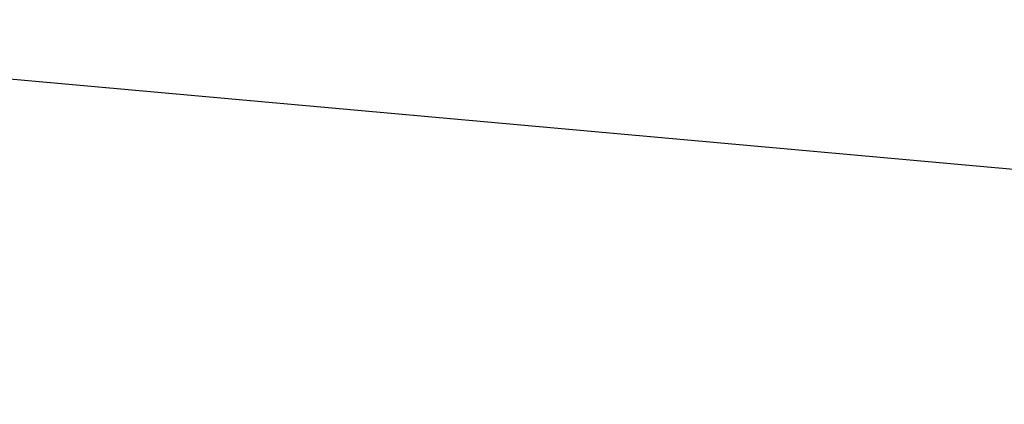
# Model space of a CAD drawing. Header units: metres. Extents: x 152057 to 155740, y 463538 to 465228.
# Tile 32 of 65: x 153187 to 153256, y 463973 to 464000. Entities that reach past the tile are written whole.
import ezdxf

# ---------------------------------------------------------------- set-up
doc = ezdxf.new("R2010")
doc.units = ezdxf.units.M
doc.layers.add('-DR-alg-kader', color=3, linetype='Continuous', plot=False)
doc.layers.add('-DR-v-vh-arc-BSS dubbelklinker', color=252, linetype='Continuous', lineweight=9)
doc.layers.add('-DR-v-vh-arc-BSS keiformaat', color=252, linetype='Continuous', lineweight=9)

msp = doc.modelspace()

# ---------------------------------------------------------------- hatches: boundary and pattern name
at = {"layer": '-DR-v-vh-arc-BSS dubbelklinker'}
h = msp.add_hatch(dxfattribs=at)
h.set_pattern_fill('ANSI34', color=256, scale=0.1, angle=89.99999999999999)
h.set_pattern_definition([(120.4481884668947, (152990.3515052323, 464036.8878115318), (-1.642277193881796, -0.9653758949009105), []), (120.4481884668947, (152990.4643221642, 464037.3224205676), (-1.642277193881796, -0.9653758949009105), []), (120.4481884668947, (152990.5771390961, 464037.7570296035), (-1.642277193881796, -0.9653758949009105), []), (120.4481884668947, (152990.6899562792, 464038.1916396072), (-1.642277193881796, -0.9653758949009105), [])])
edge = h.paths.add_edge_path()
edge.add_line((153453.123, 463985.545), (153465.0675818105, 463982.9158320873))
edge.add_arc((153464.9395355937, 463981.9139457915), 1.010035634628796, 72.45593034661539, 82.71678872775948, ccw=False)
edge.add_line((153465.244, 463982.877), (153473.148, 463981.286))
edge.add_line((153473.148, 463981.286), (153481.7927469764, 463979.3006487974))
edge.add_line((153481.7927469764, 463979.3006487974), (153482.307, 463979.1740000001))
edge.add_line((153482.307, 463979.1740000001), (153482.7666709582, 463981.2713171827))
edge.add_line((153482.7666709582, 463981.2713171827), (153473.401, 463983.3240000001))
edge.add_line((153473.401, 463983.3240000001), (153465.503916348, 463984.9967642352))
edge.add_line((153465.503916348, 463984.9967642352), (153459.6960000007, 463986.227))
edge.add_line((153459.6960000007, 463986.227), (153451.131, 463988.057))
edge.add_line((153451.131, 463988.057), (153449.803, 463988.317))
edge.add_line((153449.803, 463988.317), (153438.572, 463990.6090000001))
edge.add_line((153438.572, 463990.6090000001), (153431.231, 463992.143))
edge.add_line((153431.231, 463992.143), (153420.349, 463994.842))
edge.add_line((153420.349, 463994.842), (153408.541, 463997.9710000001))
edge.add_line((153408.541, 463997.9710000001), (153395.39, 464001.336))
edge.add_line((153395.39, 464001.336), (153394.267, 464001.6420000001))
edge.add_line((153394.267, 464001.6420000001), (153384.2099999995, 464004.3600000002))
edge.add_line((153384.2099999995, 464004.3600000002), (153382.572, 464004.6090000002))
edge.add_line((153382.572, 464004.6090000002), (153370.099, 464008.1020000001))
edge.add_line((153370.099, 464008.1020000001), (153359.5410000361, 464010.8789999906))
edge.add_line((153359.5410000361, 464010.8789999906), (153347.982, 464013.9))
edge.add_line((153347.982, 464013.9), (153340.0350000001, 464015.7850000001))
edge.add_line((153340.0350000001, 464015.7850000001), (153328.9600000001, 464018.872))
edge.add_line((153328.9600000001, 464018.872), (153317.2729999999, 464022.0440000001))
edge.add_line((153317.2729999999, 464022.0440000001), (153311.577, 464023.5260000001))
edge.add_arc((153312.4886937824, 464027.6867124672), 4.259426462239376, 245.3490176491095, 257.64070309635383, ccw=False)
edge.add_line((153310.7121309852, 464023.8154673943), (153308.15, 464024.673))
edge.add_line((153308.15, 464024.673), (153306.054, 464025.8850000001))
edge.add_line((153306.054, 464025.8850000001), (153304.179, 464027.099))
edge.add_line((153304.179, 464027.099), (153300.5, 464029.085))
edge.add_line((153300.5, 464029.085), (153290.282, 464031.633))
edge.add_line((153290.282, 464031.633), (153280.476, 464034.126))
edge.add_line((153280.476, 464034.126), (153270.018, 464037.079))
edge.add_line((153270.018, 464037.079), (153259.929, 464039.6140000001))
edge.add_line((153259.929, 464039.6140000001), (153258.372, 464039.98))
edge.add_line((153258.372, 464039.98), (153251.7424863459, 464041.7126594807))
edge.add_line((153251.7424863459, 464041.7126594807), (153251.2271437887, 464039.7408522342))
edge.add_line((153251.2271437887, 464039.7408522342), (153259.054, 464037.7650000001))
edge.add_line((153259.054, 464037.7650000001), (153269.443, 464035.1470000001))
edge.add_line((153269.443, 464035.1470000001), (153279.88, 464032.2770000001))
edge.add_line((153279.88, 464032.2770000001), (153290.613, 464029.5030000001))
edge.add_line((153290.613, 464029.5030000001), (153299.396, 464027.2490000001))
edge.add_line((153299.396, 464027.2490000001), (153301.257, 464026.3620000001))
edge.add_line((153301.257, 464026.3620000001), (153303.248, 464025.088))
edge.add_line((153303.248, 464025.088), (153306.033, 464023.5270000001))
edge.add_line((153306.033, 464023.5270000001), (153308.984, 464022.088))
edge.add_line((153308.984, 464022.088), (153311.224, 464021.2860000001))
edge.add_line((153311.224, 464021.2860000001), (153328.514, 464016.833))
edge.add_line((153328.514, 464016.833), (153339.65, 464013.834))
edge.add_line((153339.65, 464013.834), (153347.508, 464011.9400000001))
edge.add_line((153347.508, 464011.9400000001), (153358.535, 464008.863))
edge.add_line((153358.535, 464008.863), (153369.556, 464006.1340000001))
edge.add_line((153369.556, 464006.1340000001), (153380.878, 464003.0060000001))
edge.add_line((153380.878, 464003.0060000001), (153383.623, 464002.403))
edge.add_line((153383.623, 464002.403), (153393.559, 463999.675))
edge.add_line((153393.559, 463999.675), (153407.017, 463996.2810000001))
edge.add_line((153407.017, 463996.2810000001), (153420.292, 463992.659))
edge.add_line((153420.292, 463992.659), (153429.943, 463990.3850000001))
edge.add_line((153429.943, 463990.3850000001), (153439.309, 463988.2670000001))
edge.add_line((153439.309, 463988.2670000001), (153449.433, 463986.2260000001))
edge.add_line((153449.433, 463986.2260000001), (153453.123, 463985.545))
at = {"layer": '-DR-v-vh-arc-BSS keiformaat'}
h = msp.add_hatch(dxfattribs=at)
h.set_pattern_fill('ANSI36', color=256, scale=0.1, angle=90)
h.set_pattern_definition([(120.4481884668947, (152990.3515052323, 464036.8878115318), (-0.555280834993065, 0.3181015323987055), [0.7937500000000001, -0.15875, 0, -0.15875])])
edge = h.paths.add_edge_path()
edge.add_arc((153464.9395355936, 463981.9139457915), 1.010035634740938, 82.7167887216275, 245.20787071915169, ccw=False)
edge.add_line((153465.0675818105, 463982.9158320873), (153453.123, 463985.545))
edge.add_line((153453.123, 463985.545), (153449.433, 463986.2260000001))
edge.add_line((153449.433, 463986.2260000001), (153439.3090000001, 463988.2670000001))
edge.add_line((153439.3090000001, 463988.2670000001), (153429.943, 463990.3850000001))
edge.add_line((153429.943, 463990.3850000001), (153420.292, 463992.659))
edge.add_line((153420.292, 463992.659), (153407.017, 463996.2810000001))
edge.add_line((153407.017, 463996.2810000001), (153393.559, 463999.675))
edge.add_line((153393.559, 463999.675), (153383.623, 464002.403))
edge.add_line((153383.623, 464002.403), (153380.878, 464003.0060000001))
edge.add_line((153380.878, 464003.0060000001), (153369.556, 464006.1340000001))
edge.add_line((153369.556, 464006.1340000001), (153358.535, 464008.863))
edge.add_line((153358.535, 464008.863), (153347.5080000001, 464011.9400000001))
edge.add_line((153347.5080000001, 464011.9400000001), (153339.6500000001, 464013.834))
edge.add_line((153339.6500000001, 464013.834), (153328.5140000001, 464016.833))
edge.add_line((153328.5140000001, 464016.833), (153311.224, 464021.2860000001))
edge.add_line((153311.224, 464021.2860000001), (153308.9840000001, 464022.088))
edge.add_line((153308.9840000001, 464022.088), (153306.033, 464023.5270000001))
edge.add_line((153306.033, 464023.5270000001), (153303.2480000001, 464025.088))
edge.add_line((153303.2480000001, 464025.088), (153301.257, 464026.3620000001))
edge.add_line((153301.257, 464026.3620000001), (153299.3960000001, 464027.2490000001))
edge.add_line((153299.3960000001, 464027.2490000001), (153290.613, 464029.5030000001))
edge.add_line((153290.613, 464029.5030000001), (153279.8800000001, 464032.2770000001))
edge.add_line((153279.8800000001, 464032.2770000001), (153269.443, 464035.1470000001))
edge.add_line((153269.443, 464035.1470000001), (153259.054, 464037.7650000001))
edge.add_line((153259.054, 464037.7650000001), (153251.2271437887, 464039.7408522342))
edge.add_line((153251.2271437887, 464039.7408522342), (153250.521, 464037.039))
edge.add_line((153250.521, 464037.039), (153254.157, 464036.049))
edge.add_line((153254.157, 464036.049), (153258.8200000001, 464034.9190000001))
edge.add_line((153258.8200000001, 464034.9190000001), (153268.7750000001, 464032.4060000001))
edge.add_line((153268.7750000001, 464032.4060000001), (153279.836, 464029.3620000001))
edge.add_line((153279.836, 464029.3620000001), (153289.03, 464027.132))
edge.add_line((153289.03, 464027.132), (153292.7860000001, 464025.762))
edge.add_line((153292.7860000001, 464025.762), (153293.876, 464025.388))
edge.add_line((153293.876, 464025.388), (153297.865, 464023.9330000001))
edge.add_line((153297.865, 464023.9330000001), (153302.2800000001, 464022.0850000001))
edge.add_line((153302.2800000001, 464022.0850000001), (153304.065, 464021.2800000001))
edge.add_line((153304.065, 464021.2800000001), (153307.079, 464020.006))
edge.add_line((153307.079, 464020.006), (153310.423, 464018.737))
edge.add_line((153310.423, 464018.737), (153314.459, 464017.421))
edge.add_line((153314.459, 464017.421), (153327.513, 464014.001))
edge.add_line((153327.513, 464014.001), (153338.821, 464010.975))
edge.add_line((153338.821, 464010.975), (153346.9780000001, 464008.8810000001))
edge.add_line((153346.9780000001, 464008.8810000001), (153358.403, 464005.8640000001))
edge.add_line((153358.403, 464005.8640000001), (153368.882, 464003.1280000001))
edge.add_line((153368.882, 464003.1280000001), (153378.895, 464000.523))
edge.add_line((153378.895, 464000.523), (153382.5060000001, 463999.5420000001))
edge.add_line((153382.5060000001, 463999.5420000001), (153392.5840000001, 463996.8370000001))
edge.add_line((153392.5840000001, 463996.8370000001), (153414.4480000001, 463991.235))
edge.add_line((153414.4480000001, 463991.235), (153421.495, 463989.3290000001))
edge.add_line((153421.495, 463989.3290000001), (153427.616, 463987.775))
edge.add_line((153427.616, 463987.775), (153439.647, 463984.564))
edge.add_line((153439.647, 463984.564), (153447.502, 463982.595))
edge.add_line((153447.502, 463982.595), (153453.9544371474, 463980.8445152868))
edge.add_arc((153453.759516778, 463979.9982722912), 0.8684014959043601, -96.9174158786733, 77.02894349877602, ccw=False)
edge.add_line((153453.6549277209, 463979.1361920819), (153477.137, 463973.0470000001))
edge.add_line((153477.137, 463973.0470000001), (153472.4580000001, 463975.671))
edge.add_line((153472.4580000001, 463975.671), (153468.723, 463978.2040000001))
edge.add_line((153468.723, 463978.2040000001), (153464.516, 463980.997))

# ---------------------------------------------------------------- linework, layer by layer
at = {"layer": '-DR-alg-kader'}
msp.add_lwpolyline([(153297.7722589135, 463985.8083271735), (152820.2055074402, 464028.8231394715), (152829.8042246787, 464135.3917367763), (153307.370976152, 464092.3769244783)], close=True, dxfattribs=at)

doc.saveas('drawing.dxf')
